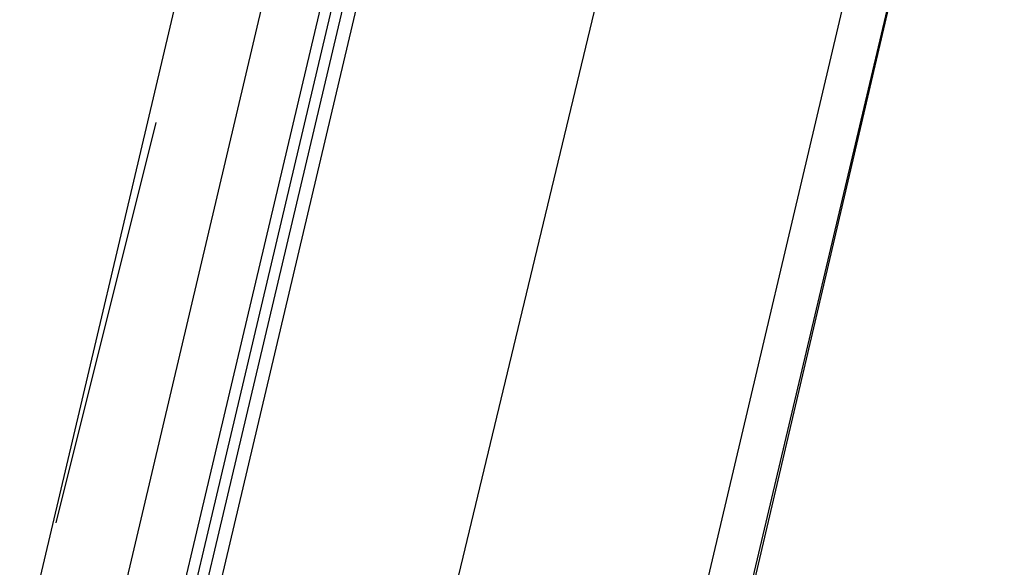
# Model space of a CAD drawing. Header units: feet. Extents: x -79 to 198, y -22 to 181.
# Tile 53 of 256: x 91.543 to 92.724, y 26.485 to 27.141. Entities that reach past the tile are written whole.
import ezdxf

# ---------------------------------------------------------------- set-up
doc = ezdxf.new("R2010")
doc.units = ezdxf.units.FT
doc.layers.add('A-LINEA', color=7, linetype='CONTINUOUS')

msp = doc.modelspace()

# ---------------------------------------------------------------- linework, layer by layer
at = {"layer": 'A-LINEA'}
for p, q in [((89.6, 14.5378), (92.6933, 27.6178)), ((91.8, 27.4578), (89.9867, 19.7778)), ((91.48, 25.6578), (91.8667, 27.2978)), ((92.56, 27.2844), (90.7467, 19.6044)), ((91.5867, 26.5378), (91.7067, 27.0178))]:
    msp.add_line(p, q, dxfattribs=at)
for points in [[(126.2667, 36.6311), (119.2267, 38.2978), (119.16, 37.9644), (109.12, 40.3378), (105.48, 24.9378), (96.3733, 27.2578), (96.2667, 26.7644), (92.6933, 27.6178), (92.1333, 25.2311), (89.6, 14.5378), (77.3867, 17.4311), (77.2267, 16.7778), (73.6667, 17.6178), (72.7067, 13.6044), (71.9067, 10.1778)], [(92.28, 27.3511), (91.8533, 25.5778), (91.4133, 23.7111)], [(91.5467, 25.6444), (91.9467, 27.3378), (91.96, 27.3378), (91.56, 25.6444)], [(91.5867, 25.6311), (91.9867, 27.3244), (91.9867, 27.3378), (91.9733, 27.3378), (91.5733, 25.6444)]]:
    msp.add_lwpolyline(points, dxfattribs=at)

doc.saveas('drawing.dxf')
